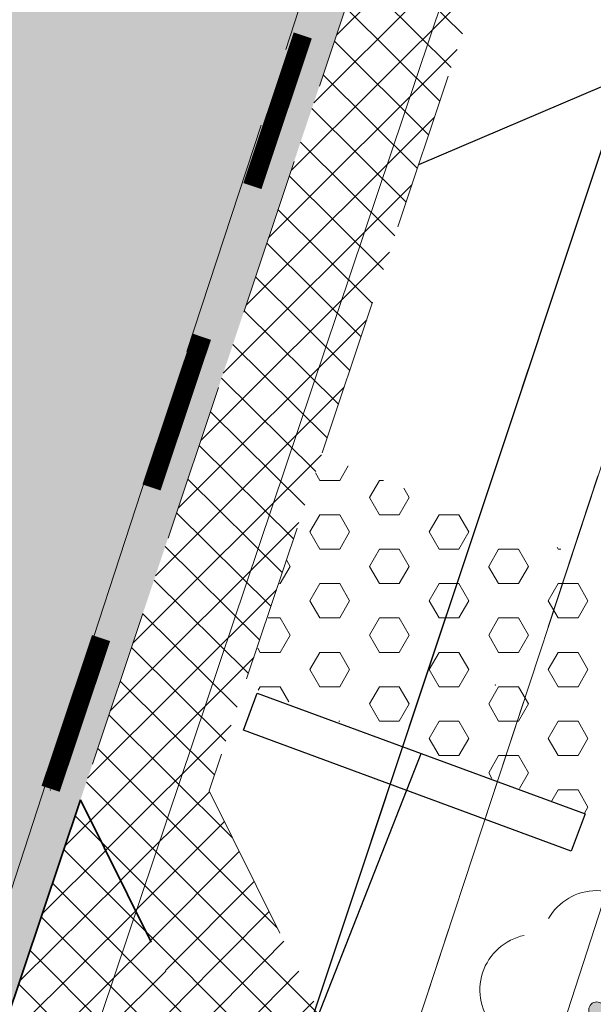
# Model space of a CAD drawing. Header units: metres. Extents: x 6599594 to 6600699, y 5687867 to 5691114.
# Tile 73 of 256: x 6599864.03 to 6599867.64, y 5688591.05 to 5688597.25. Entities that reach past the tile are written whole.
import ezdxf

# ---------------------------------------------------------------- set-up
doc = ezdxf.new("R2010")
doc.units = ezdxf.units.M
doc.header["$MEASUREMENT"] = 0
for name, pattern in [('1', [0]), ('BUG', [1.5, 1, -0.5]), ('GUK', [2, 1.5, -0.5]), ('GUZ', [1, 0.5, -0.5]), ('L_0_04', [1.5, 1, -0.5]), ('L_0_06', [2, 1.5, -0.5]), ('UPT', [0])]:
    doc.linetypes.add(name, pattern=pattern)
doc.layers.get('0').update_dxf_attribs({"color": 253, "linetype": 'CONTINUOUS', "lineweight": 13})
doc.layers.add('__gaPoziome', color=7, linetype='CONTINUOUS')
doc.layers.add('zzz.gaHSDomyslna', color=7, linetype='CONTINUOUS')
for name, color, linetype, lineweight in [('_kd', 14, 'CONTINUOUS', 30), ('_kolor chodnik', 50, '1', 5), ('_kolor jezdnia', 4, '1', 0), ('_kolor pobocze', 211, '1', 5), ('_kolor umocn', 7, '1', 5), ('_kolor zjazdy kostka', 7, '1', 5), ('_kolor ścieżka @ 1', 10, '1', 0), ('_krawedz jezdni i pobocza', 7, 'BUG', 15), ('_kraweznik niski', 150, 'CONTINUOUS', 35), ('_obrzeze', 10, 'BUG', 35), ('_row', 150, 'CONTINUOUS', 30), ('Dzialki', 130, '1', 30), ('Kontury', 252, 'GUK', 9), ('OT_Komunikacja', 7, 'CONTINUOUS', 0), ('OT_ZagospodarowanieTerenu', 7, 'CONTINUOUS', 0), ('OT_ZagospodarowanieTerenu_P', 7, 'CONTINUOUS', 0), ('UTTPOM_L_0', 30, 'UPT', 9), ('Uzytki', 252, 'GUZ', 9)]:
    doc.layers.add(name, color=color, linetype=linetype, lineweight=lineweight)
pattern_1 = [(45, (0, 0), (-0.1414213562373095, 0.1414213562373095), []), (135, (0, 0), (-0.1414213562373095, -0.1414213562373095), [])]

# ---------------------------------------------------------------- blocks, each defined once
blk = doc.blocks.new('147')
at = {"linetype": 'Continuous', "lineweight": 18}
blk.add_hatch(color=0, dxfattribs=at).paths.add_polyline_path([(0, -0.1, 1), (0, 0.1, 1)])
at = {"color": 0, "linetype": 'Continuous', "lineweight": 18}
blk.add_circle((0, 0), 0.1, dxfattribs=at)
for centre, radius, start, end in [((0, 0.8), 0.7, 29.8459319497, 150.1540680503), ((-0.7700000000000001, 0.25), 0.7, 101.6336339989, 222.6626941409), ((0.7700000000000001, 0.25), 0.7, 317.3373058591, 78.3663660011), ((-0.4600000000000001, -0.6400000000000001), 0.71, 174.3693172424, 292.5572466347), ((0.4600000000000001, -0.6400000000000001), 0.71, 247.4427533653, 5.630682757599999)]:
    blk.add_arc(centre, radius, start, end, dxfattribs=at)
blk = doc.blocks.new('gaHSPos')
at = {"color": 0, "linetype": 'Continuous', "lineweight": 0}
blk.add_point((0, 0), dxfattribs=at)
blk = doc.blocks.new('*U1196')
at = {"layer": 'zzz.gaHSDomyslna', "color": 182, "const_width": 0.12}
for points in [[(-94.59525844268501, -282.587574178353), (-94.91269219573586, -283.5358546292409)], [(-95.23012594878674, -284.4841350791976), (-95.5475597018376, -285.4324155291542)], [(-95.86499345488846, -286.3806959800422), (-96.18242720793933, -287.3289764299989)]]:
    blk.add_lwpolyline(points, dxfattribs=at)
at = {"color": 182}
blk.add_blockref('gaHSPos', (-96.18469515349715, -287.3357515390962), dxfattribs=at)

msp = doc.modelspace()

# ---------------------------------------------------------------- hatches: boundary and pattern name
at = {"layer": '_kolor chodnik'}
h = msp.add_hatch(dxfattribs=at)
h.set_pattern_fill('ANSI37', color=256, scale=1.6)
h.set_pattern_definition(pattern_1)
h.paths.add_polyline_path([(6599849.938171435, 5688542.085872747), (6599852.232147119, 5688548.938742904), (6599853.573135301, 5688548.489851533), (6599853.827082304, 5688549.248475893), (6599851.793849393, 5688549.929093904), (6599849.895278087, 5688548.982823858), (6599847.823506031, 5688542.793750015)])
edge = h.paths.add_edge_path()
edge.add_line((6600018.106075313, 5689087.454911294), (6600022.42781917, 5689091.229234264))
edge.add_line((6600022.42781917, 5689091.229234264), (6600020.233254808, 5689093.742094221))
edge.add_line((6600020.233254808, 5689093.742094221), (6600017.159471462, 5689091.057656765))
edge.add_arc((6600023.275194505, 5689085.385140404), 8.34143334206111, 137.1531558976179, 148.8016577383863)
edge.add_line((6600016.140105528, 5689089.706021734), (6600018.106075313, 5689087.454911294))
h.paths.add_polyline_path([(6600038.501784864, 5689187.59229436), (6600037.906968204, 5689187.700586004), (6600037.638296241, 5689186.224843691), (6600038.240083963, 5689186.115282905)])
h.paths.add_polyline_path([(6600069.098302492, 5689360.276020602), (6600068.321239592, 5689360.413462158), (6600068.064048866, 5689358.936495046), (6600068.836639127, 5689358.799546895)])
h.paths.add_polyline_path([(6600082.393785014, 5689362.950258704), (6600082.941124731, 5689366.103121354), (6600081.481377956, 5689366.361351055), (6600080.923159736, 5689363.210828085)])
h.paths.add_polyline_path([(6600074.022236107, 5689388.065861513), (6600072.983907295, 5689388.249860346), (6600072.723374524, 5689386.772538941), (6600073.760538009, 5689386.588865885)])
h.paths.add_polyline_path([(6600105.602402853, 5689486.45426531), (6600106.738797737, 5689489.760539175), (6600105.28818975, 5689490.281952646), (6600104.132785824, 5689486.965912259)])
h.paths.add_polyline_path([(6600132.519778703, 5689678.737346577), (6600131.636986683, 5689678.922259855), (6600131.330470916, 5689677.453953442), (6600132.212256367, 5689677.269208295)])
h.paths.add_polyline_path([(6600156.649397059, 5689798.7449027), (6600156.48800471, 5689797.95886096), (6600157.450195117, 5689797.757316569), (6600157.615023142, 5689798.542205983)])
h.paths.add_polyline_path([(6600189.055358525, 5689948.643107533), (6600187.902868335, 5689948.884512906), (6600187.600024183, 5689947.417400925), (6600188.748131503, 5689947.176379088)])
edge = h.paths.add_edge_path()
edge.add_line((6600204.459383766, 5690032.969035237), (6600204.153258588, 5690031.227801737))
edge.add_arc((6600202.328347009, 5690027.299936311), 4.331100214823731, 41.853001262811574, 65.08011546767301, ccw=False)
edge.add_arc((6600032.903931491, 5690051.979071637), 174.020003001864, 352.8070218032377, 353.495463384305)
edge.add_arc((6600202.372679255, 5690027.343587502), 5.999999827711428, 55.12102442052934, 69.64815978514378)
edge = h.paths.add_edge_path()
edge.add_line((6600205.046027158, 5690040.265402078), (6600204.972740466, 5690038.483452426))
edge.add_arc((6600203.986269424, 5690044.401803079), 5.999999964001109, 279.4630688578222, 294.9140560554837)
edge.add_line((6600206.513819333, 5690038.960158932), (6600206.607027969, 5690041.030672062))
edge.add_arc((6600203.986269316, 5690044.401803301), 4.270000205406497, 284.3702444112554, 307.86193139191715, ccw=False)
edge = h.paths.add_edge_path()
edge.add_arc((6600203.547470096, 5690044.558759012), 6.446878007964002, 324.43500910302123, 356.20133685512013, ccw=False)
edge.add_arc((6600203.986269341, 5690044.401803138), 6.000000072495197, 323.2169970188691, 357.4193489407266)
h.paths.add_polyline_path([(6600208.910055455, 5690121.713696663), (6600208.146285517, 5690121.748120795), (6600207.125602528, 5690121.794124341), (6600209.971605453, 5690121.665851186)])
edge = h.paths.add_edge_path()
edge.add_line((6600238.769818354, 5690481.648294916), (6600240.338176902, 5690490.87374652))
edge.add_line((6600240.338176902, 5690490.87374652), (6600241.251295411, 5690510.829461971))
edge.add_line((6600241.251295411, 5690510.829461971), (6600239.524022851, 5690510.928942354))
edge.add_line((6600239.524022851, 5690510.928942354), (6600238.633343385, 5690491.167757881))
edge.add_line((6600238.633343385, 5690491.167757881), (6600234.579716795, 5690467.661262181))
edge.add_line((6600234.579716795, 5690467.661262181), (6600234.449796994, 5690464.966873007))
edge.add_arc((6600242.443669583, 5690464.607462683), 8.001948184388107, 177.4256737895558, 268.2543056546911)
edge.add_line((6600242.199903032, 5690456.609228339), (6600242.216657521, 5690457.359274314))
edge.add_line((6600242.216657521, 5690457.359274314), (6600242.305257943, 5690458.836738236))
edge.add_arc((6600242.444504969, 5690464.607952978), 5.772894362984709, 177.0298084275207, 268.6178439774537, ccw=False)
edge.add_line((6600236.679365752, 5690464.907083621), (6600236.951876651, 5690470.95443634))
edge.add_line((6600236.951876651, 5690470.95443634), (6600238.15078669, 5690478.210832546))
edge.add_line((6600238.15078669, 5690478.210832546), (6600238.769818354, 5690481.648294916))
h.paths.add_polyline_path([(6600238.769818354, 5690481.648294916), (6600238.15078669, 5690478.210832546), (6600239.670056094, 5690477.930590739), (6600240.266710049, 5690481.376366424)])
edge = h.paths.add_edge_path()
edge.add_line((6600223.366500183, 5690460.339976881), (6600223.278629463, 5690457.997544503))
edge.add_arc((6600220.967166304, 5690465.656339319), 7.999999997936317, 286.7940807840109, 300.2738222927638)
edge.add_line((6600225.000231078, 5690458.747331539), (6600225.240084, 5690461.623695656))
edge.add_arc((6600221.105749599, 5690465.648640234), 5.76999998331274, 293.06724424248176, 315.7681070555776, ccw=False)
edge = h.paths.add_edge_path()
edge.add_arc((6600220.025145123, 5690444.676291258), 5.770000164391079, 37.996647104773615, 59.94382588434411, ccw=False)
edge.add_line((6600224.572175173, 5690448.22839199), (6600224.817793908, 5690451.081798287))
edge.add_arc((6600220.025145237, 5690444.676291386), 7.999999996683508, 53.19588653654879, 68.15166733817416)
edge.add_line((6600223.00235276, 5690452.101669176), (6600222.91504296, 5690449.670427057))
edge = h.paths.add_edge_path()
edge.add_arc((6600221.105749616, 5690465.648640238), 7.999999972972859, 328.0222308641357, 357.0132597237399)
edge.add_line((6600229.094882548, 5690465.23180147), (6600229.218816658, 5690467.593604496))
edge.add_line((6600229.218816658, 5690467.593604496), (6600228.218919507, 5690467.645774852))
edge.add_line((6600228.218919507, 5690467.645774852), (6600227.891778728, 5690461.411918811))
h.paths.add_polyline_path([(6600200.980142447, 5690012.236744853), (6600202.317278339, 5690011.956662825), (6600202.522293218, 5690012.935421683), (6600201.182321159, 5690013.216097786)])
h.paths.add_polyline_path([(6600196.457878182, 5689983.98337835), (6600195.202332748, 5689984.246370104), (6600194.899091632, 5689982.777335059), (6600196.150355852, 5689982.515240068)])
edge = h.paths.add_edge_path()
edge.add_line((6600112.305909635, 5689517.991018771), (6600112.691041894, 5689519.807934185))
edge.add_line((6600112.691041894, 5689519.807934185), (6600113.245521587, 5689522.423769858))
edge.add_line((6600113.245521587, 5689522.423769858), (6600111.553124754, 5689522.782507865))
edge.add_line((6600111.553124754, 5689522.782507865), (6600107.405864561, 5689503.21722655))
edge.add_line((6600107.405864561, 5689503.21722655), (6600099.494506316, 5689480.361667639))
edge.add_line((6600099.494506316, 5689480.361667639), (6600099.182814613, 5689478.891218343))
edge.add_arc((6600107.008997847, 5689477.232359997), 8.000059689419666, 168.0325629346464, 257.7529108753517)
edge.add_line((6600105.311960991, 5689469.414366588), (6600105.784990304, 5689471.593619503))
edge.add_arc((6600107.008927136, 5689477.232314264), 5.769999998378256, 168.0321375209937, 257.7533362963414, ccw=False)
edge.add_line((6600101.364343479, 5689478.42879883), (6600101.647245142, 5689479.76342708))
edge.add_line((6600101.647245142, 5689479.76342708), (6600104.132785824, 5689486.965912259))
edge.add_line((6600104.132785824, 5689486.965912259), (6600105.28818975, 5689490.281952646))
edge.add_line((6600105.28818975, 5689490.281952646), (6600108.240043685, 5689498.809726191))
edge.add_line((6600108.240043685, 5689498.809726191), (6600112.305909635, 5689517.991018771))
h.paths.add_polyline_path([(6600136.009573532, 5689645.499114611), (6600138.333647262, 5689645.012304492), (6600138.661671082, 5689646.578318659), (6600134.869459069, 5689647.372651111)])
at = {"layer": '_kolor jezdnia'}
h = msp.add_hatch(dxfattribs=at)
h.set_pattern_fill('ANSI37', color=4, scale=3.5)
h.set_pattern_definition([(45, (0, 0), (-0.3093592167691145, 0.3093592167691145), []), (135, (0, 0), (-0.3093592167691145, -0.3093592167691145), [])])
edge = h.paths.add_edge_path()
edge.add_line((6599833.066047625, 5688539.933393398), (6599850.649511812, 5688527.983462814))
edge.add_arc((6599857.337592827, 5688536.653968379), 10.95025544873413, 169.5012687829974, 232.3548431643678, ccw=False)
edge.add_arc((6599858.085851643, 5688536.618142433), 11.69295282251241, 162.2507788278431, 169.9967502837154, ccw=False)
edge.add_line((6599846.949484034, 5688540.182754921), (6599847.823506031, 5688542.793750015))
edge.add_line((6599847.823506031, 5688542.793750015), (6599849.895278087, 5688548.982823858))
edge.add_line((6599849.895278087, 5688548.982823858), (6599852.434748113, 5688556.56906746))
edge.add_line((6599852.434748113, 5688556.56906746), (6599928.48625871, 5688783.760284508))
edge.add_line((6599928.48625871, 5688783.760284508), (6599931.025728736, 5688791.34652811))
edge.add_line((6599931.025728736, 5688791.34652811), (6599996.657773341, 5688987.411326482))
edge.add_line((6599996.657773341, 5688987.411326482), (6599999.197243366, 5688994.997570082))
edge.add_line((6599999.197243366, 5688994.997570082), (6600021.930100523, 5689062.908193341))
edge.add_line((6600021.930100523, 5689062.908193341), (6600017.620224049, 5689067.371531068))
edge.add_line((6600017.620224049, 5689067.371531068), (6600016.714558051, 5689064.654078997))
edge.add_line((6600016.714558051, 5689064.654078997), (6600012.423620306, 5689051.835617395))
edge.add_line((6600012.423620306, 5689051.835617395), (6600009.884150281, 5689044.249373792))
edge.add_line((6600009.884150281, 5689044.249373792), (6599977.53516164, 5688947.612159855))
edge.add_line((6599977.53516164, 5688947.612159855), (6599974.995691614, 5688940.025916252))
edge.add_line((6599974.995691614, 5688940.025916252), (6599942.096912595, 5688841.746295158))
edge.add_line((6599942.096912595, 5688841.746295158), (6599939.557442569, 5688834.160051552))
edge.add_line((6599939.557442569, 5688834.160051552), (6599882.679288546, 5688664.246042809))
edge.add_line((6599882.679288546, 5688664.246042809), (6599880.139818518, 5688656.659799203))
edge.add_line((6599880.139818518, 5688656.659799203), (6599852.46454386, 5688573.984527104))
edge.add_line((6599852.46454386, 5688573.984527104), (6599842.470137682, 5688544.127903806))
edge.add_arc((6599835.706422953, 5688546.652910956), 7.219660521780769, 248.5480913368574, 339.52856074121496, ccw=False)
h.paths.add_polyline_path([(6600044.653202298, 5689172.271628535), (6600046.276244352, 5689181.431901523), (6600047.759199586, 5689189.801539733), (6600051.0603021, 5689208.432603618), (6600052.368792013, 5689215.817578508), (6600054.808584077, 5689229.587499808), (6600056.11707399, 5689236.972474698), (6600057.346666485, 5689243.912161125), (6600058.655146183, 5689251.297078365), (6600058.831439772, 5689252.292060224), (6600060.098987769, 5689259.445963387), (6600060.139929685, 5689259.677035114), (6600061.407468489, 5689266.830886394), (6600072.329030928, 5689328.470998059), (6600073.637511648, 5689335.855921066), (6600077.337304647, 5689356.73715072), (6600078.820259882, 5689365.106788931), (6600081.142794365, 5689378.214921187), (6600082.538516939, 5689386.092227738), (6600095.187867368, 5689457.483787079), (6600091.082877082, 5689465.8405575), (6600089.043088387, 5689454.328211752), (6600087.870641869, 5689447.711051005), (6600087.560133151, 5689445.958573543), (6600086.562151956, 5689440.326076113), (6600082.433200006, 5689417.022719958), (6600080.95024477, 5689408.65308175), (6600077.202698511, 5689387.502337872), (6600075.719743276, 5689379.132699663), (6600073.469199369, 5689366.430874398), (6600071.986244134, 5689358.061236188), (6600069.98686466, 5689346.776955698), (6600068.591142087, 5689338.899649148), (6600065.559290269, 5689321.78820693), (6600064.163567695, 5689313.910900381), (6600059.719426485, 5689288.828650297), (6600058.323703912, 5689280.951343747), (6600057.563846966, 5689276.662793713), (6600056.168124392, 5689268.785487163), (6600054.804920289, 5689261.091711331), (6600053.409197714, 5689253.21440478), (6600053.264817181, 5689252.399536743), (6600051.869094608, 5689244.522230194), (6600051.183555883, 5689240.653124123), (6600049.787833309, 5689232.775817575), (6600046.593849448, 5689214.749319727), (6600045.198126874, 5689206.872013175), (6600044.41754409, 5689202.466488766), (6600042.934588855, 5689194.096850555), (6600036.429952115, 5689157.38538759), (6600034.946996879, 5689149.01574938), (6600030.579776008, 5689124.367629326), (6600027.529365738, 5689107.151445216), (6600024.895072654, 5689094.014582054), (6600030.583685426, 5689094.264316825), (6600032.945013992, 5689106.191885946), (6600043.170247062, 5689163.901990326)])
edge = h.paths.add_edge_path()
edge.add_line((6600111.106812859, 5689535.144351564), (6600111.256844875, 5689535.85214863))
edge.add_line((6600111.256844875, 5689535.85214863), (6600112.915748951, 5689543.678261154))
edge.add_line((6600112.915748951, 5689543.678261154), (6600117.304772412, 5689564.384094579))
edge.add_line((6600117.304772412, 5689564.384094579), (6600119.067357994, 5689572.699339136))
edge.add_line((6600119.067357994, 5689572.699339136), (6600120.087667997, 5689577.512794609))
edge.add_line((6600120.087667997, 5689577.512794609), (6600121.642890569, 5689584.849775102))
edge.add_line((6600121.642890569, 5689584.849775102), (6600128.436769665, 5689616.900852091))
edge.add_line((6600128.436769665, 5689616.900852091), (6600129.991992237, 5689624.237832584))
edge.add_line((6600129.991992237, 5689624.237832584), (6600132.660554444, 5689636.827148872))
edge.add_line((6600132.660554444, 5689636.827148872), (6600133.208838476, 5689639.444704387))
edge.add_line((6600133.208838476, 5689639.444704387), (6600134.848957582, 5689647.274775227))
edge.add_line((6600134.848957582, 5689647.274775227), (6600138.97649476, 5689666.979995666))
edge.add_line((6600138.97649476, 5689666.979995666), (6600140.51410642, 5689674.320687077))
edge.add_line((6600140.51410642, 5689674.320687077), (6600145.209128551, 5689696.735129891))
edge.add_line((6600145.209128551, 5689696.735129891), (6600146.746740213, 5689704.075821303))
edge.add_line((6600146.746740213, 5689704.075821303), (6600151.462308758, 5689726.588354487))
edge.add_line((6600151.462308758, 5689726.588354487), (6600152.999920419, 5689733.929045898))
edge.add_line((6600152.999920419, 5689733.929045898), (6600155.244070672, 5689744.642813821))
edge.add_line((6600155.244070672, 5689744.642813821), (6600156.781682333, 5689751.983505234))
edge.add_line((6600156.781682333, 5689751.983505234), (6600161.635515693, 5689775.156126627))
edge.add_line((6600161.635515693, 5689775.156126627), (6600163.378142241, 5689783.475576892))
edge.add_line((6600163.378142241, 5689783.475576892), (6600163.850769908, 5689785.731942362))
edge.add_line((6600163.850769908, 5689785.731942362), (6600167.028500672, 5689800.902704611))
edge.add_line((6600167.028500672, 5689800.902704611), (6600179.49088801, 5689860.399222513))
edge.add_line((6600179.49088801, 5689860.399222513), (6600181.233514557, 5689868.718672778))
edge.add_line((6600181.233514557, 5689868.718672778), (6600181.84713393, 5689871.648144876))
edge.add_line((6600181.84713393, 5689871.648144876), (6600183.384745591, 5689878.988836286))
edge.add_line((6600183.384745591, 5689878.988836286), (6600184.935818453, 5689886.393792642))
edge.add_line((6600184.935818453, 5689886.393792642), (6600186.575937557, 5689894.223863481))
edge.add_line((6600186.575937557, 5689894.223863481), (6600194.05133812, 5689929.912074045))
edge.add_line((6600194.05133812, 5689929.912074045), (6600195.691457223, 5689937.742144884))
edge.add_line((6600195.691457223, 5689937.742144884), (6600202.915799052, 5689972.231779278))
edge.add_line((6600202.915799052, 5689972.231779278), (6600204.555918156, 5689980.061850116))
edge.add_line((6600204.555918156, 5689980.061850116), (6600206.062781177, 5689987.255744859))
edge.add_line((6600206.062781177, 5689987.255744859), (6600207.702900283, 5689995.085815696))
edge.add_line((6600207.702900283, 5689995.085815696), (6600210.232559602, 5690007.162628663))
edge.add_line((6600210.232559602, 5690007.162628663), (6600211.694938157, 5690014.144150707))
edge.add_arc((6600028.177652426, 5690052.584442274), 187.5000004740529, 348.1696294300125, 357.4195276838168)
edge.add_line((6600215.487522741, 5690044.142720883), (6600208.310270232, 5690026.480446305))
edge.add_arc((6600032.903933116, 5690051.97907145), 177.2500013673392, 348.1696294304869, 351.7289130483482, ccw=False)
edge.add_line((6600206.38894146, 5690015.640182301), (6600205.966941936, 5690013.625519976))
edge.add_line((6600205.966941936, 5690013.625519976), (6600204.326822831, 5690005.795449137))
edge.add_line((6600204.326822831, 5690005.795449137), (6600197.076961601, 5689971.183982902))
edge.add_line((6600197.076961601, 5689971.183982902), (6600195.334335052, 5689962.864532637))
edge.add_line((6600195.334335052, 5689962.864532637), (6600193.44722506, 5689953.855305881))
edge.add_line((6600193.44722506, 5689953.855305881), (6600191.909227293, 5689946.512771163))
edge.add_line((6600191.909227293, 5689946.512771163), (6600185.496844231, 5689915.899498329))
edge.add_line((6600185.496844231, 5689915.899498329), (6600183.856521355, 5689908.068454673))
edge.add_line((6600183.856521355, 5689908.068454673), (6600182.066605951, 5689899.523243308))
edge.add_line((6600182.066605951, 5689899.523243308), (6600180.32407057, 5689891.204228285))
edge.add_line((6600180.32407057, 5689891.204228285), (6600174.320344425, 5689862.541919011))
edge.add_line((6600174.320344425, 5689862.541919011), (6600172.577809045, 5689854.222903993))
edge.add_line((6600172.577809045, 5689854.222903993), (6600163.663810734, 5689811.666703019))
edge.add_line((6600163.663810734, 5689811.666703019), (6600162.023782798, 5689803.837067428))
edge.add_line((6600162.023782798, 5689803.837067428), (6600160.924220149, 5689798.587659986))
edge.add_line((6600160.924220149, 5689798.587659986), (6600159.279208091, 5689790.734229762))
edge.add_line((6600159.279208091, 5689790.734229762), (6600157.107250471, 5689780.365115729))
edge.add_line((6600157.107250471, 5689780.365115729), (6600155.462238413, 5689772.511685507))
edge.add_line((6600155.462238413, 5689772.511685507), (6600153.380318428, 5689762.572418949))
edge.add_line((6600153.380318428, 5689762.572418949), (6600151.735124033, 5689754.718118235))
edge.add_line((6600151.735124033, 5689754.718118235), (6600148.586504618, 5689739.686336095))
edge.add_line((6600148.586504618, 5689739.686336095), (6600146.885007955, 5689731.563243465))
edge.add_line((6600146.885007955, 5689731.563243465), (6600141.75088822, 5689707.052510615))
edge.add_line((6600141.75088822, 5689707.052510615), (6600140.110896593, 5689699.223048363))
edge.add_line((6600140.110896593, 5689699.223048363), (6600133.483561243, 5689667.583574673))
edge.add_line((6600133.483561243, 5689667.583574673), (6600131.860394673, 5689659.834436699))
edge.add_line((6600131.860394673, 5689659.834436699), (6600131.740984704, 5689659.26436315))
edge.add_line((6600131.740984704, 5689659.26436315), (6600130.117814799, 5689651.515209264))
edge.add_line((6600130.117814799, 5689651.515209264), (6600127.27873359, 5689637.961189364))
edge.add_line((6600127.27873359, 5689637.961189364), (6600126.924568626, 5689636.290366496))
edge.add_line((6600126.924568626, 5689636.290366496), (6600125.166244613, 5689627.995226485))
edge.add_line((6600125.166244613, 5689627.995226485), (6600118.009503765, 5689594.232298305))
edge.add_line((6600118.009503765, 5689594.232298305), (6600116.25117975, 5689585.937158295))
edge.add_line((6600116.25117975, 5689585.937158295), (6600113.665314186, 5689573.737975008))
edge.add_line((6600113.665314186, 5689573.737975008), (6600111.898534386, 5689565.402943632))
edge.add_line((6600111.898534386, 5689565.402943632), (6600104.889982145, 5689532.339115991))
edge.add_line((6600104.889982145, 5689532.339115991), (6600103.22663594, 5689524.492047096))
edge.add_line((6600103.22663594, 5689524.492047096), (6600096.623876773, 5689493.342605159))
edge.add_line((6600096.623876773, 5689493.342605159), (6600094.968986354, 5689485.535427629))
edge.add_line((6600094.968986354, 5689485.535427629), (6600094.300101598, 5689482.379870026))
edge.add_line((6600094.300101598, 5689482.379870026), (6600099.182814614, 5689478.891218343))
edge.add_line((6600099.182814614, 5689478.891218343), (6600099.494506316, 5689480.361667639))
edge.add_line((6600099.494506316, 5689480.361667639), (6600111.106812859, 5689535.144351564))
edge = h.paths.add_edge_path()
edge.add_arc((6600239.213891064, 5690851.400367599), 10.00000000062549, -2.8342403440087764, 76.13703556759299, ccw=False)
edge.add_line((6600249.201658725, 5690850.905901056), (6600249.082723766, 5690848.503524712))
edge.add_line((6600249.082723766, 5690848.503524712), (6600247.016487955, 5690806.767468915))
edge.add_line((6600247.016487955, 5690806.767468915), (6600246.092398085, 5690789.152178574))
edge.add_line((6600246.092398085, 5690789.152178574), (6600233.768116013, 5690572.015170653))
edge.add_line((6600233.768116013, 5690572.015170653), (6600228.959056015, 5690465.296202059))
edge.add_line((6600228.959056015, 5690465.296202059), (6600234.588724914, 5690465.017134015))
edge.add_line((6600234.588724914, 5690465.017134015), (6600239.262540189, 5690571.767576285))
edge.add_line((6600239.262540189, 5690571.767576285), (6600252.50503885, 5690806.400146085))
edge.add_line((6600252.50503885, 5690806.400146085), (6600254.569211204, 5690848.094521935))
edge.add_arc((6600262.559425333, 5690847.6989487), 7.999999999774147, 76.13703557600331, 177.1657596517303, ccw=False)
edge.add_line((6600264.476229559, 5690855.465921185), (6600241.609896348, 5690861.109083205))
edge = h.paths.add_edge_path()
edge.add_line((6600250.031475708, 5690451.625307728), (6600250.231741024, 5690455.772579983))
edge.add_line((6600250.231741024, 5690455.772579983), (6600246.257763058, 5690456.417303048))
edge.add_line((6600246.257763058, 5690456.417303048), (6600242.171761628, 5690456.61060902))
edge.add_arc((6600242.563100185, 5690464.586983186), 7.985968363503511, 176.9123644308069, 267.1911945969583, ccw=False)
edge.add_line((6600234.588724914, 5690465.017134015), (6600228.959056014, 5690465.296202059))
edge.add_arc((6600220.965133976, 5690465.657286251), 8.002072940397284, 267.8289300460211, 357.413716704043, ccw=False)
edge.add_line((6600220.661989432, 5690457.660957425), (6600212.406915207, 5690458.119572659))
edge.add_line((6600212.406915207, 5690458.119572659), (6600208.431872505, 5690457.817501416))
edge.add_line((6600208.431872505, 5690457.817501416), (6600208.233912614, 5690454.548331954))
edge.add_line((6600208.233912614, 5690454.548331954), (6600212.129565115, 5690453.127270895))
edge.add_line((6600212.129565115, 5690453.127270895), (6600218.640548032, 5690452.76554962))
edge.add_line((6600218.640548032, 5690452.76554962), (6600216.486747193, 5690452.885205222))
edge.add_line((6600216.486747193, 5690452.885205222), (6600220.468905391, 5690452.663974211))
edge.add_arc((6600220.025145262, 5690444.676291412), 7.99999997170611, -0.3386579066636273, 86.8201700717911, ccw=False)
edge.add_line((6600228.025005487, 5690444.629006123), (6600227.803602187, 5690439.649256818))
edge.add_line((6600227.803602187, 5690439.649256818), (6600226.885525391, 5690435.936828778))
edge.add_line((6600226.885525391, 5690435.936828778), (6600225.534849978, 5690405.967249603))
edge.add_line((6600225.534849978, 5690405.967249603), (6600226.115199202, 5690402.187514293))
edge.add_line((6600226.115199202, 5690402.187514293), (6600213.445139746, 5690121.008786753))
edge.add_line((6600213.445139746, 5690121.008786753), (6600213.352800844, 5690118.960058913))
edge.add_line((6600213.352800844, 5690118.960058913), (6600209.980184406, 5690044.131649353))
edge.add_arc((6600203.98626942, 5690044.401803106), 5.999999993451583, 257.4162346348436, 357.41934921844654, ccw=False)
edge.add_line((6600202.679069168, 5690038.545931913), (6600201.589735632, 5690033.666039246))
edge.add_line((6600201.589735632, 5690033.666039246), (6600203.67987942, 5690033.199458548))
edge.add_arc((6600202.372679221, 5690027.343587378), 5.999999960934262, -8.27108729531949, 77.41623506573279, ccw=False)
edge.add_line((6600208.310270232, 5690026.480446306), (6600215.487522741, 5690044.142720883))
edge.add_line((6600215.487522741, 5690044.142720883), (6600216.199687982, 5690059.9446614))
edge.add_line((6600216.199687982, 5690059.9446614), (6600216.537356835, 5690067.437056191))
edge.add_line((6600216.537356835, 5690067.437056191), (6600223.893528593, 5690230.66011469))
edge.add_line((6600223.893528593, 5690230.66011469), (6600224.231197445, 5690238.152509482))
edge.add_line((6600224.231197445, 5690238.152509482), (6600233.507835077, 5690443.987992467))
edge.add_arc((6600241.499722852, 5690443.627812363), 7.999999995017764, 87.29208981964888, 177.4195277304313, ccw=False)
edge.add_line((6600241.877677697, 5690451.618879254), (6600246.021541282, 5690451.422886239))
edge.add_line((6600246.021541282, 5690451.422886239), (6600246.427694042, 5690451.44338883))
edge.add_line((6600246.427694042, 5690451.44338883), (6600246.79397003, 5690451.461878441))
edge.add_line((6600246.79397003, 5690451.461878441), (6600250.031475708, 5690451.625307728))
edge = h.paths.add_edge_path()
edge.add_line((6600007.33756506, 5689086.20374581), (6600006.980466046, 5689080.740822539))
edge.add_line((6600006.980466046, 5689080.740822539), (6600007.229745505, 5689080.720859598))
edge.add_line((6600007.229745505, 5689080.720859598), (6600008.093335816, 5689080.601653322))
edge.add_line((6600008.093335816, 5689080.601653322), (6600008.702681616, 5689080.53831051))
edge.add_arc((6600008.140193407, 5689070.554142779), 9.999999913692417, -18.557800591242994, 86.77547804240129, ccw=False)
edge.add_line((6600017.620224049, 5689067.371531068), (6600021.930100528, 5689062.908193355))
edge.add_arc((6599734.83819726, 5689159.011261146), 302.7499967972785, 341.4922000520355, 343.8640860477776)
edge.add_arc((6600034.895369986, 5689072.315877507), 9.581213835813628, 98.63328270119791, 164.5273290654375, ccw=False)
edge.add_line((6600033.457137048, 5689081.788529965), (6600033.832640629, 5689081.798737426))
edge.add_line((6600033.832640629, 5689081.798737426), (6600034.422462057, 5689082.05700874))
edge.add_line((6600034.422462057, 5689082.05700874), (6600036.833623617, 5689082.139040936))
edge.add_line((6600036.833623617, 5689082.139040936), (6600036.730225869, 5689087.148851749))
edge.add_line((6600036.730225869, 5689087.148851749), (6600036.579860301, 5689087.134303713))
edge.add_arc((6600036.479565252, 5689093.136286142), 6.002820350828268, 169.1687651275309, 270.9573417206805, ccw=False)
edge.add_line((6600030.583685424, 5689094.264316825), (6600024.895072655, 5689094.014582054))
edge.add_arc((6600015.200558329, 5689096.162123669), 9.929528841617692, 271.0943432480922, 347.5094668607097, ccw=False)
edge.add_arc((6600014.909438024, 5689089.646776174), 3.446070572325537, 264.4236009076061, 278.0194998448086, ccw=False)
edge.add_line((6600014.574573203, 5689086.217014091), (6600014.299554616, 5689086.232508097))
edge.add_line((6600014.299554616, 5689086.232508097), (6600010.474232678, 5689086.448019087))
edge.add_line((6600010.474232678, 5689086.448019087), (6600007.33756506, 5689086.20374581))
edge = h.paths.add_edge_path()
edge.add_line((6600105.490725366, 5689463.953528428), (6600106.927559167, 5689464.047234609))
edge.add_line((6600106.927559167, 5689464.047234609), (6600107.835, 5689468.66))
edge.add_line((6600107.835, 5689468.66), (6600105.311960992, 5689469.414366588))
edge.add_arc((6600107.008997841, 5689477.232359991), 8.000059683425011, 168.0325628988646, 257.75291091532, ccw=False)
edge.add_line((6600099.182814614, 5689478.891218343), (6600094.300101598, 5689482.379870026))
edge.add_arc((6600586.245114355, 5689378.104238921), 502.8750369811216, 168.032376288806, 169.9522165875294)
edge.add_line((6600091.082877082, 5689465.8405575), (6600095.187867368, 5689457.483787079))
edge.add_arc((6600103.065173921, 5689456.088064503), 8.000000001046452, 77.7533362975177, 169.9524553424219, ccw=False)
edge.add_line((6600104.762140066, 5689463.906012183), (6600105.490725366, 5689463.953528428))
at = {"layer": '_kolor pobocze'}
h = msp.add_hatch(dxfattribs=at)
h.set_pattern_fill('ANSI37', color=256, scale=1.6)
h.set_pattern_definition(pattern_1)
h.paths.add_polyline_path([(6599932.280385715, 5688783.281118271), (6599932.51846103, 5688783.99232861), (6599930.384830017, 5688784.706554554), (6599928.486258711, 5688783.760284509), (6599900.424162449, 5688699.929447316), (6599901.135372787, 5688699.691372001), (6599929.09885504, 5688783.227616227), (6599930.441347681, 5688783.896730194)])
h.paths.add_polyline_path([(6599863.82305472, 5688584.885679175), (6599865.662092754, 5688584.270067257), (6599865.900168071, 5688584.981277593), (6599863.766537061, 5688585.69550354), (6599861.867965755, 5688584.749233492), (6599852.434748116, 5688556.569067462), (6599852.907883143, 5688555.61978181), (6599862.297350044, 5688583.669249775), (6599862.358334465, 5688583.85143058), (6599862.480562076, 5688584.216565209)])
h.paths.add_polyline_path([(6599865.891775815, 5688591.038664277), (6599865.217260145, 5688592.39199476), (6599901.135372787, 5688699.691372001), (6599900.424162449, 5688699.929447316), (6599864.407435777, 5688592.335477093), (6599865.353705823, 5688590.436905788), (6599867.487336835, 5688589.722679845), (6599867.72541215, 5688590.433890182)])
at = {"layer": '_kolor umocn', "ltscale": 0.5}
h = msp.add_hatch(dxfattribs=at)
h.set_pattern_fill('HEX', color=256)
h.set_pattern_definition([(0, (-369.2104867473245, -2112.92453572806), (0, 0.2165063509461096), [0.125, -0.25]), (120, (-369.2104867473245, -2112.92453572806), (-0.1875, -0.1082531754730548), [0.1249999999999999, -0.2499999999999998]), (60, (-369.0854867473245, -2112.92453572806), (-0.1875, 0.1082531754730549), [0.125, -0.25])])
h.paths.add_polyline_path([(6599868.163858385, 5688593.633833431), (6599865.926303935, 5688594.501942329), (6599865.446854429, 5688593.055981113), (6599867.687834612, 5688592.21179172)])
at = {"layer": '_kolor zjazdy kostka'}
h = msp.add_hatch(dxfattribs=at)
h.set_pattern_fill('ANSI37', color=256, scale=1.6)
h.set_pattern_definition(pattern_1)
h.paths.add_polyline_path([(6600244.137440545, 5690813.934732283), (6600242.369522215, 5690814.022127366), (6600242.097568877, 5690808.528921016), (6600243.865482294, 5690808.441426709)])
h.paths.add_polyline_path([(6600247.012128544, 5690806.679412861), (6600247.442736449, 5690815.377295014), (6600247.393289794, 5690814.378518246), (6600247.113277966, 5690808.722537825)])
h.paths.add_polyline_path([(6600242.297085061, 5690788.088808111), (6600240.958726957, 5690788.155683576), (6600240.648818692, 5690782.664569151), (6600241.987258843, 5690782.599147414)])
h.paths.add_polyline_path([(6600245.558275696, 5690780.919298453), (6600246.037231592, 5690789.405686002), (6600244.985820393, 5690788.453468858), (6600244.612601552, 5690781.981345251)])
h.paths.add_polyline_path([(6600241.348405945, 5690723.711515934), (6600242.272017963, 5690722.691689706), (6600242.749709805, 5690731.155680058), (6600241.698138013, 5690730.203317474), (6600241.472690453, 5690726.27550499)])
h.paths.add_polyline_path([(6600225.772794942, 5690394.589141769), (6600224.731429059, 5690393.637598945), (6600224.461246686, 5690387.644646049), (6600225.412923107, 5690386.603142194)])
h.paths.add_polyline_path([(6600223.012390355, 5690333.280720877), (6600223.372595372, 5690341.272607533), (6600222.32835346, 5690340.318436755), (6600222.058239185, 5690334.324941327)])
h.paths.add_polyline_path([(6600215.496388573, 5690166.390602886), (6600215.856593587, 5690174.382489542), (6600214.812834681, 5690173.428760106), (6600214.542018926, 5690167.435062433)])
h.paths.add_polyline_path([(6600212.446537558, 5690121.053392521), (6600213.399499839, 5690120.010473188), (6600213.788744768, 5690128.503024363), (6600212.745135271, 5690127.54943145)])
h.paths.add_polyline_path([(6600209.977420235, 5690121.665589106), (6600210.225142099, 5690127.162117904), (6600207.346107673, 5690127.291879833), (6600207.119593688, 5690121.794395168)])
h.paths.add_polyline_path([(6600207.950178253, 5690070.725854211), (6600204.880846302, 5690070.828947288), (6600204.643784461, 5690065.333808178), (6600207.702521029, 5690065.204598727)])
h.paths.add_polyline_path([(6600200.981479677, 5690012.236464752), (6600199.969248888, 5690007.339980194), (6600201.282587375, 5690007.064882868), (6600202.31726072, 5690011.956666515)])
h.paths.add_polyline_path([(6600193.613960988, 5689970.406358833), (6600192.398010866, 5689970.660657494), (6600191.286205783, 5689965.274578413), (6600192.486379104, 5689965.023185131)])
h.paths.add_polyline_path([(6600189.061271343, 5689948.671423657), (6600189.98413328, 5689953.050774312), (6600188.818902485, 5689953.32186217), (6600187.908781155, 5689948.91282903)])
h.paths.add_polyline_path([(6600180.976201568, 5689915.317449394), (6600179.952861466, 5689910.421322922), (6600181.008474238, 5689910.200199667), (6600182.033843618, 5689915.09540201)])
h.paths.add_polyline_path([(6600176.508279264, 5689893.538690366), (6600177.476023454, 5689893.335973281), (6600178.603605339, 5689898.719146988), (6600177.636002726, 5689898.922290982)])
h.paths.add_polyline_path([(6600179.28182965, 5689859.401159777), (6600180.522246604, 5689860.211927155), (6600181.057490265, 5689860.561775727), (6600183.598022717, 5689860.029600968), (6600184.726606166, 5689865.412570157), (6600182.186324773, 5689865.943033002), (6600181.604764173, 5689866.832779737), (6600181.024456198, 5689867.720610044)])
h.paths.add_polyline_path([(6600160.200810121, 5689810.862606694), (6600159.232772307, 5689811.065842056), (6600158.207991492, 5689806.171529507), (6600159.175735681, 5689805.968812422)])
h.paths.add_polyline_path([(6600156.49391753, 5689797.987177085), (6600155.463416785, 5689793.068691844), (6600156.431160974, 5689792.865974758), (6600157.461419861, 5689797.784520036)])
edge = h.paths.add_edge_path()
edge.add_arc((6600173.111981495, 5689800.679690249), 5.999999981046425, 204.673115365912, 239.5411154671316, ccw=False)
edge.add_arc((6600173.162096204, 5689800.685330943), 6.047914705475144, 168.3203586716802, 204.5234866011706, ccw=False)
edge.add_line((6600167.239404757, 5689801.9096668), (6600163.651667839, 5689784.781499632))
edge.add_arc((6600169.524220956, 5689783.551410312), 5.999999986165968, 139.2146049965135, 168.1696294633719, ccw=False)
edge.add_arc((6600169.524220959, 5689783.551410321), 5.999999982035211, 96.80962310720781, 139.2146050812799, ccw=False)
edge.add_line((6600168.812796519, 5689789.509083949), (6600170.070461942, 5689795.507731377))
h.paths.add_polyline_path([(6600163.526364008, 5689776.866746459), (6600166.051243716, 5689776.337874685), (6600167.179826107, 5689781.720838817), (6600164.653945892, 5689782.249920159), (6600163.941148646, 5689783.340449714), (6600163.493329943, 5689784.025580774), (6600161.750703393, 5689775.706130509), (6600162.438017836, 5689776.155376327)])
h.paths.add_polyline_path([(6600152.614191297, 5689774.643430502), (6600153.639138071, 5689779.536616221), (6600152.646757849, 5689779.744928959), (6600151.646447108, 5689774.846147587)])
h.paths.add_polyline_path([(6600150.121074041, 5689767.466820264), (6600148.177624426, 5689758.16795459), (6600149.115997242, 5689757.971390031), (6600151.066362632, 5689767.268392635)])
h.paths.add_polyline_path([(6600142.970741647, 5689739.332500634), (6600141.888449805, 5689734.142420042), (6600144.036614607, 5689733.695518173), (6600145.123068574, 5689738.882330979)])
h.paths.add_polyline_path([(6600136.256357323, 5689701.052153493), (6600137.154085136, 5689700.864096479), (6600138.287960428, 5689706.274871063), (6600137.386492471, 5689706.464182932)])
h.paths.add_polyline_path([(6600130.081494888, 5689667.099389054), (6600129.212847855, 5689667.281639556), (6600128.083282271, 5689661.898895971), (6600128.953953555, 5689661.716447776)])
h.paths.add_polyline_path([(6600128.397394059, 5689659.030340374), (6600127.554144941, 5689659.207226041), (6600126.49340855, 5689653.810049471), (6600127.269860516, 5689653.647397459)])
h.paths.add_polyline_path([(6600134.990411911, 5689640.633636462), (6600137.30714639, 5689640.148363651), (6600138.339560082, 5689645.040620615), (6600136.015486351, 5689645.500958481), (6600135.435178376, 5689646.388788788), (6600134.8548704, 5689647.276619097), (6600133.214751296, 5689639.446548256), (6600134.102581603, 5689640.026856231)])
h.paths.add_polyline_path([(6600122.164164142, 5689634.294831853), (6600121.024067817, 5689628.914244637), (6600122.015114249, 5689628.705875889), (6600123.155614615, 5689634.086346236)])
h.paths.add_polyline_path([(6600114.54207576, 5689593.450769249), (6600113.493359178, 5689593.398339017), (6600112.364315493, 5689588.045694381), (6600113.29076438, 5689587.54753241)])
h.paths.add_polyline_path([(6600110.194543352, 5689572.941097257), (6600109.20781945, 5689573.148880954), (6600108.067717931, 5689567.768269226), (6600109.05014319, 5689567.535215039)])
h.paths.add_polyline_path([(6600119.083213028, 5689565.540446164), (6600119.089125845, 5689565.542290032), (6600121.462438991, 5689565.065690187), (6600122.598093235, 5689570.447168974), (6600120.229622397, 5689570.949214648), (6600119.651446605, 5689571.8119627), (6600119.073270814, 5689572.727655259), (6600117.310757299, 5689564.412754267)])
h.paths.add_polyline_path([(6600101.698666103, 5689532.937884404), (6600100.730666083, 5689533.141679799), (6600099.694214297, 5689528.250234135), (6600100.669121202, 5689528.045267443)])
h.paths.add_polyline_path([(6600094.064021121, 5689496.827028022), (6600093.080194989, 5689497.033910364), (6600092.036590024, 5689492.143967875), (6600093.038865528, 5689491.933250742)])
h.paths.add_polyline_path([(6600083.709836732, 5689453.74980843), (6600082.738586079, 5689448.336231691), (6600084.647281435, 5689448.027407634), (6600085.606840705, 5689453.416583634)])
h.paths.add_polyline_path([(6600084.434394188, 5689446.82589514), (6600083.348896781, 5689447.018140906), (6600082.567374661, 5689442.58660872), (6600083.649300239, 5689442.394910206)])
h.paths.add_polyline_path([(6600078.04194071, 5689410.721110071), (6600078.996952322, 5689416.137564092), (6600078.054833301, 5689416.304853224), (6600077.111232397, 5689410.886043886)])
h.paths.add_polyline_path([(6600072.911565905, 5689386.768652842), (6600071.960466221, 5689381.312635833), (6600072.800073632, 5689381.16322159), (6600073.766450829, 5689386.590709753)])
h.paths.add_polyline_path([(6600082.887400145, 5689379.432062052), (6600085.278102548, 5689379.03494316), (6600086.160383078, 5689383.956496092), (6600083.759726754, 5689384.355378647), (6600083.152078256, 5689385.224725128), (6600082.544429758, 5689386.094071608), (6600081.148707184, 5689378.216765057), (6600082.018053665, 5689378.824413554)])
h.paths.add_polyline_path([(6600080.731401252, 5689363.247695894), (6600080.041469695, 5689363.369939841), (6600079.433821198, 5689364.239286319), (6600078.8261727, 5689365.1086328), (6600077.343217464, 5689356.73899459), (6600078.212563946, 5689357.346643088), (6600079.081910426, 5689357.954291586), (6600081.429189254, 5689357.564866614), (6600082.388748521, 5689362.980514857)])
h.paths.add_polyline_path([(6600069.104215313, 5689360.304336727), (6600070.063917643, 5689365.720487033), (6600069.2708267, 5689365.861009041), (6600068.327152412, 5689360.441778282)])
h.paths.add_polyline_path([(6600066.550616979, 5689345.891799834), (6600065.546169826, 5689346.069805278), (6600064.677796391, 5689341.145792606), (6600065.678290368, 5689340.968483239)])
h.paths.add_polyline_path([(6600061.138656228, 5689321.077501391), (6600060.270282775, 5689316.15348863), (6600061.250715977, 5689315.979734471), (6600062.127590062, 5689320.902245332)])
h.paths.add_polyline_path([(6600055.325252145, 5689288.11325564), (6600054.456878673, 5689283.189242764), (6600055.410852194, 5689283.020177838), (6600056.283178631, 5689287.917022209)])
h.paths.add_polyline_path([(6600048.045675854, 5689182.819289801), (6600050.371939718, 5689182.407116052), (6600051.31444535, 5689187.67761207), (6600048.980409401, 5689188.064690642), (6600048.372760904, 5689188.934037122), (6600047.765112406, 5689189.803383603), (6600046.306982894, 5689181.603992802), (6600046.972918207, 5689182.069462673)])
h.paths.add_polyline_path([(6600040.943690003, 5689201.374141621), (6600039.339175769, 5689201.66987967), (6600038.429882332, 5689196.244216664), (6600039.984130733, 5689195.958493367)])
h.paths.add_polyline_path([(6600032.993704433, 5689156.473759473), (6600032.278185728, 5689156.600537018), (6600031.299242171, 5689151.188930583), (6600032.034145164, 5689151.058111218)])
h.paths.add_polyline_path([(6600026.309179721, 5689123.603833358), (6600025.417362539, 5689118.683970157), (6600026.271201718, 5689118.532684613), (6600027.143528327, 5689123.456001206)])
h.paths.add_polyline_path([(6600013.302986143, 5689054.462576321), (6600015.842456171, 5689062.048819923), (6600014.576741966, 5689061.417973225), (6600012.672139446, 5689055.728290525)])
h.paths.add_polyline_path([(6599974.547216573, 5688938.686171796), (6599977.086686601, 5688946.272415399), (6599975.820972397, 5688945.641568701), (6599973.916369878, 5688939.951886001)])
h.paths.add_polyline_path([(6599942.102825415, 5688841.748139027), (6599940.837111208, 5688841.117292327), (6599938.932508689, 5688835.427609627), (6599939.563355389, 5688834.161895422)])
h.paths.add_polyline_path([(6599882.685201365, 5688664.247886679), (6599881.419487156, 5688663.617039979), (6599879.514884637, 5688657.927357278), (6599880.145731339, 5688656.661643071)])
h.paths.add_polyline_path([(6599851.799762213, 5688549.930937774), (6599853.832995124, 5688549.250319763), (6599855.42016389, 5688553.991722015), (6599853.386930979, 5688554.672340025), (6599852.913795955, 5688555.621625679), (6599852.440660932, 5688556.570911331), (6599849.901190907, 5688548.984667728)])
h.paths.add_polyline_path([(6600233.581687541, 5690586.458647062), (6600234.520016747, 5690585.337735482), (6600234.976631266, 5690593.428266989), (6600233.922640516, 5690592.499827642)])
h.paths.add_polyline_path([(6600231.72837122, 5690526.750719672), (6600230.676277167, 5690525.793817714), (6600230.420013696, 5690519.782861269), (6600231.363586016, 5690518.655686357)])
h.paths.add_polyline_path([(6600237.577122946, 5690639.505119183), (6600236.516490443, 5690638.540451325), (6600236.176926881, 5690632.541599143), (6600237.1204992, 5690631.41442423)])
h.paths.add_polyline_path([(6600238.927801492, 5690681.139540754), (6600239.8637879, 5690680.021427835), (6600240.320411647, 5690688.112122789), (6600239.268317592, 5690687.155220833)])
h.paths.add_polyline_path([(6600218.12228406, 5690224.814875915), (6600217.079933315, 5690223.86243318), (6600216.809648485, 5690217.865326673), (6600217.762143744, 5690216.822918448)])
h.paths.add_polyline_path([(6600219.363739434, 5690274.535639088), (6600220.31588625, 5690273.493612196), (6600220.675810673, 5690281.480778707), (6600219.633750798, 5690280.528598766)])
h.paths.add_polyline_path([(6600168.759867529, 5689856.554734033), (6600169.729143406, 5689856.3516961), (6600170.857343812, 5689861.737822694), (6600169.889741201, 5689861.940966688)])
h.paths.add_polyline_path([(6600168.841833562, 5689852.115601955), (6600167.871405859, 5689852.319339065), (6600166.844894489, 5689847.425845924), (6600167.816759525, 5689847.221809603)])
h = msp.add_hatch(dxfattribs=at)
h.set_pattern_fill('ANSI37', color=256, scale=1.6)
h.set_pattern_definition(pattern_1)
h.paths.add_polyline_path([(6599867.386938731, 5688589.756287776), (6599865.353705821, 5688590.436905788), (6599864.880570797, 5688591.386191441), (6599864.407435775, 5688592.335477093), (6599861.867965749, 5688584.74923349), (6599863.766537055, 5688585.695503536), (6599865.799769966, 5688585.014885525)])
at = {"layer": '_kolor ścieżka @ 1'}
h = msp.add_hatch(dxfattribs=at)
h.set_pattern_fill('ANSI37', color=10, scale=1.8)
h.set_pattern_definition([(45, (0, 0), (-0.1590990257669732, 0.1590990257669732), []), (135, (0, 0), (-0.1590990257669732, -0.1590990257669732), [])])
edge = h.paths.add_edge_path()
edge.add_line((6599877.145262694, 5688659.244027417), (6599854.614951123, 5688591.938475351))
edge.add_line((6599854.614951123, 5688591.938475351), (6599854.214414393, 5688589.387325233))
edge.add_line((6599854.214414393, 5688589.387325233), (6599839.435327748, 5688545.233719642))
edge.add_arc((6599834.523035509, 5688547.748213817), 5.518450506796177, 246.51508714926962, 332.8930934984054, ccw=False)
edge.add_line((6599832.323891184, 5688542.686883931), (6599836.925902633, 5688539.594394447))
edge.add_arc((6599835.881373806, 5688546.52869976), 7.012533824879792, 278.5661808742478, 339.9794081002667)
edge.add_line((6599842.470137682, 5688544.127903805), (6599857.359687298, 5688588.607952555))
edge.add_line((6599857.359687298, 5688588.607952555), (6599857.303782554, 5688591.591210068))
edge.add_line((6599857.303782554, 5688591.591210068), (6599879.508971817, 5688657.925513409))
edge.add_line((6599879.508971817, 5688657.925513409), (6599879.193548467, 5688658.558370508))
edge.add_line((6599879.193548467, 5688658.558370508), (6599877.145262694, 5688659.244027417))
h.paths.add_polyline_path([(6599879.193548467, 5688658.558370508), (6599879.508971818, 5688657.925513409), (6599881.413574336, 5688663.615196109), (6599880.780717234, 5688663.299772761), (6599878.732431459, 5688663.985429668), (6599877.145262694, 5688659.244027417)])
h.paths.add_polyline_path([(6599938.92659587, 5688835.425765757), (6599938.611172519, 5688836.058622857), (6599936.562886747, 5688836.744279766), (6599878.732431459, 5688663.985429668), (6599880.780717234, 5688663.299772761), (6599881.413574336, 5688663.615196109)])
h.paths.add_polyline_path([(6599974.364844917, 5688941.291630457), (6599974.049421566, 5688941.924487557), (6599972.001135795, 5688942.610144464), (6599936.562886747, 5688836.744279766), (6599938.611172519, 5688836.058622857), (6599938.92659587, 5688835.425765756)])
h.paths.add_polyline_path([(6599974.049421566, 5688941.924487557), (6599974.364844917, 5688941.291630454), (6600009.253303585, 5689045.515087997), (6600008.937880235, 5689046.147945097), (6600006.889594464, 5689046.833602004), (6599972.001135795, 5688942.610144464)])
h.paths.add_polyline_path([(6600008.937880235, 5689046.147945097), (6600009.253303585, 5689045.515087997), (6600011.157906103, 5689051.204770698), (6600010.525049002, 5689050.889347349), (6600008.476763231, 5689051.575004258), (6600006.889594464, 5689046.833602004)])
edge = h.paths.add_edge_path()
edge.add_arc((6599858.085851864, 5688536.618142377), 11.69295304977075, 162.2507788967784, 169.9967501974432)
edge.add_line((6599846.570656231, 5688538.649255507), (6599849.824991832, 5688528.706403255))
edge.add_line((6599849.824991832, 5688528.706403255), (6599853.13552, 5688528.731057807))
edge.add_line((6599853.13552, 5688528.731057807), (6599849.868997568, 5688538.728963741))
edge.add_line((6599849.868997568, 5688538.728963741), (6599850.886451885, 5688541.768438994))
edge.add_line((6599850.886451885, 5688541.768438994), (6599849.938171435, 5688542.085872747))
edge.add_line((6599849.938171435, 5688542.085872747), (6599847.823506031, 5688542.793750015))
edge.add_line((6599847.823506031, 5688542.793750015), (6599846.949484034, 5688540.182754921))
edge = h.paths.add_edge_path()
edge.add_arc((6600008.743460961, 5689068.123037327), 7.659999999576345, 341.4922000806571, 372.1491631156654)
edge.add_line((6600016.231900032, 5689069.735141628), (6600014.371922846, 5689078.374983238))
edge.add_arc((6600008.140193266, 5689070.554142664), 10.00000004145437, 51.45178747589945, 78.26461791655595)
edge.add_line((6600010.174112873, 5689080.345116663), (6600010.018184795, 5689077.57739322))
edge.add_arc((6600009.814745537, 5689075.098871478), 2.486856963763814, 14.594442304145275, 85.30763078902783, ccw=False)
edge.add_line((6600012.221360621, 5689075.725498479), (6600013.747330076, 5689068.63716722))
edge.add_line((6600013.747330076, 5689068.63716722), (6600013.596857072, 5689066.921144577))
edge.add_line((6600013.596857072, 5689066.921144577), (6600008.476763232, 5689051.575004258))
edge.add_line((6600008.476763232, 5689051.575004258), (6600010.525049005, 5689050.889347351))
edge.add_line((6600010.525049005, 5689050.889347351), (6600011.157906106, 5689051.204770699))
edge.add_line((6600011.157906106, 5689051.204770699), (6600016.007289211, 5689065.69149478))

# ---------------------------------------------------------------- linework, layer by layer
msp.add_point((6599867.019999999, 5688593.059999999))
at = {"layer": '_kd'}
msp.add_line((6599858.080687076, 5688571.076992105), (6599866.551713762, 5688592.627969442), dxfattribs=at)
msp.add_lwpolyline([(6599867.583856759, 5688592.247600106), (6599867.497409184, 5688592.013022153), (6599865.433123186, 5688592.773760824), (6599865.519570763, 5688593.008338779)], close=True, dxfattribs=at)
at = {"layer": '_krawedz jezdni i pobocza'}
for p, q in [((6600021.930100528, 5689062.908193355), (6599864.407435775, 5688592.335477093)), ((6599929.098855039, 5688783.227616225), (6599865.217260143, 5688592.391994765)), ((6599865.217260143, 5688592.391994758), (6599865.886374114, 5688591.049502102))]:
    msp.add_line(p, q, dxfattribs=at)
at = {"layer": '_kraweznik niski'}
msp.add_line((6599864.407435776, 5688592.335477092), (6599849.895278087, 5688548.982823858), dxfattribs=at)
at = {"layer": '_obrzeze'}
msp.add_line((6599864.407435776, 5688592.335477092), (6599865.353705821, 5688590.436905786), dxfattribs=at)
at = {"layer": '_row'}
msp.add_lwpolyline([(6599866.536938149, 5688596.33431294), (6599868.088350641, 5688596.994932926), (6599868.81060999, 5688595.565896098)], dxfattribs=at)
at = {"layer": 'Dzialki', "linetype": 'CONTINUOUS'}
msp.add_line((6599862.41, 5688580.589999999), (6600029.36, 5689081.599999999), dxfattribs=at)
at = {"layer": 'Kontury', "flags": 128}
msp.add_lwpolyline([(6599895.16, 5688678.89), (6599862.41, 5688580.589999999)], dxfattribs=at)
at = {"layer": 'OT_Komunikacja', "linetype": 'L_0_06', "flags": 128}
msp.add_lwpolyline([(6599830.381, 5688541.518), (6599832.43, 5688540.17), (6599834.032999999, 5688539.808999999), (6599835.899000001, 5688539.769), (6599838.229, 5688540.283), (6599839.801, 5688541.378), (6599840.957000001, 5688542.641999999), (6599841.946, 5688544.233), (6599842.981, 5688546.463000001), (6599844.54, 5688549.766), (6599847.802, 5688558.673999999), (6599859.215999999, 5688593.004), (6599869.316, 5688623.313), (6599880.054, 5688655.461), (6599887.112, 5688676.928000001), (6599898.514, 5688710.594), (6599908.271, 5688739.608), (6599919.396, 5688772.84), (6599928.325, 5688799.898), (6599938.810999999, 5688831.006), (6599950.421, 5688865.375999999), (6599958.497000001, 5688888.960999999), (6599970.528, 5688925.428), (6599978.860999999, 5688950.605999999), (6599989.609, 5688982.858000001), (6599998.617999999, 5689010.071000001), (6600012.734, 5689051.822999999), (6600018.488999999, 5689069.467), (6600021.036000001, 5689068.575), (6600023.247, 5689067.867), (6600017.518000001, 5689050.600999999), (6600003.368, 5689008.782), (6599994.355999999, 5688981.576999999), (6599983.461999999, 5688948.918999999), (6599975.107999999, 5688923.722000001), (6599962.815999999, 5688887.686), (6599954.794, 5688863.779), (6599943.492999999, 5688829.895), (6599932.869999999, 5688798.349000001), (6599924.065999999, 5688771.694), (6599912.638000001, 5688737.741999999), (6599903.06, 5688709.048), (6599891.75, 5688675.233), (6599884.692999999, 5688654.154), (6599873.725, 5688621.617999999), (6599863.844999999, 5688591.383), (6599852.386, 5688557.182000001), (6599849.157, 5688547.781999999), (6599847.243, 5688541.844999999), (6599846.552, 5688538.332), (6599846.448, 5688536.110000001), (6599846.752000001, 5688533.656), (6599847.53, 5688531.899), (6599849.014000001, 5688530.028), (6599851.005, 5688527.600999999), (6599864.999, 5688518.208), (6599870.235, 5688514.64), (6599868.129999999, 5688511.801), (6599866.941, 5688509.679), (6599847.255, 5688522.615000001), (6599839.452999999, 5688528.171), (6599826.778999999, 5688536.641), (6599806.084999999, 5688550.355000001), (6599808.095, 5688552.987), (6599809.804999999, 5688555.463000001)], close=True, dxfattribs=at)
at = {"layer": 'OT_Komunikacja', "linetype": 'Continuous', "flags": 128}
msp.add_lwpolyline([(6599957.901999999, 5688862.553999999), (6599946.478, 5688828.588999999), (6599936.275000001, 5688797.824), (6599926.778, 5688770.843999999), (6599915.355, 5688736.855000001), (6599905.953, 5688708.117), (6599895.899, 5688677.673), (6599894.707, 5688674.2), (6599887.480999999, 5688653.366000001), (6599876.454, 5688621.082), (6599866.355, 5688590.394), (6599864.541, 5688590.985000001), (6599874.723, 5688621.278), (6599885.417, 5688653.937999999), (6599892.849999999, 5688674.877000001), (6599903.952, 5688708.738), (6599913.594, 5688737.356), (6599924.864000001, 5688771.427), (6599934.164, 5688798.044999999), (6599944.246000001, 5688829.515), (6599955.821999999, 5688863.105)], dxfattribs=at)
at = {"layer": 'OT_ZagospodarowanieTerenu', "linetype": 'L_0_04', "flags": 128}
msp.add_lwpolyline([(6599887.480999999, 5688653.366000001), (6599897.14, 5688648.215), (6599882.486, 5688593.833999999), (6599878.514094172, 5688592.428545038), (6599866.355, 5688590.394), (6599876.454, 5688621.082)], close=True, dxfattribs=at)
at = {"layer": 'UTTPOM_L_0', "linetype": 'Continuous', "flags": 128}
msp.add_lwpolyline([(6599867.45, 5688590.93), (6599879.16, 5688627.069999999)], dxfattribs=at)
at = {"layer": 'Uzytki', "flags": 128}
msp.add_lwpolyline([(6599895.16, 5688678.89), (6599862.41, 5688580.589999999)], dxfattribs=at)

# ---------------------------------------------------------------- block references
at = {"layer": '__gaPoziome'}
msp.add_blockref('*U1196', (6599960.402474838, 5688879.734715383), dxfattribs=at)
at = {"layer": 'OT_ZagospodarowanieTerenu_P', "linetype": 'Continuous', "xscale": 0.5, "yscale": 0.5, "zscale": 0.5}
msp.add_blockref('147', (6599867.656999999, 5688591.014999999), dxfattribs=at)

doc.saveas('drawing.dxf')
